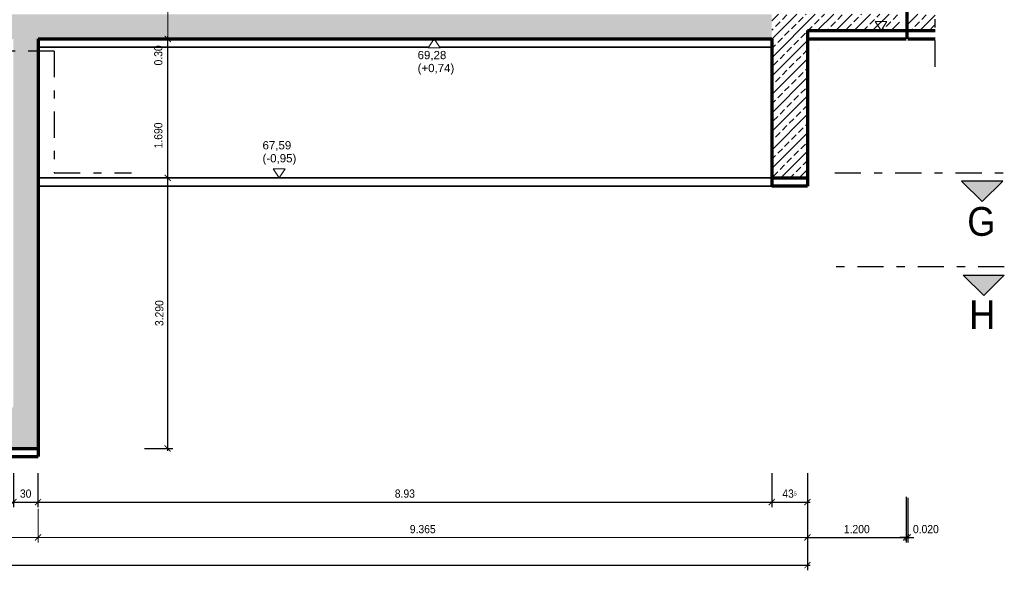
# Model space of a CAD drawing. Header units: metres. Extents: x -5 to 93, y -48 to 79.
# Tile 40 of 91: x 17.51 to 29.49, y 61.41 to 68.11. Entities that reach past the tile are written whole.
import ezdxf

# ---------------------------------------------------------------- set-up
doc = ezdxf.new("R2010")
doc.units = ezdxf.units.M
doc.header["$LTSCALE"] = 0.05
doc.header["$PDMODE"] = 35
doc.header["$PDSIZE"] = 0.1
doc.linetypes.add('STRICHPUNKT2', pattern=[12.7, 6.35, -3.175, 0, -3.175])
for name, color, linetype, lineweight in [('Bemassung_Bau', 7, 'Continuous', 18), ('Beschrifttung', 7, 'Continuous', 18), ('Beschriftung-Schnitte', 7, 'Continuous', 25), ('Sonstiges-Mitte', 3, 'STRICHPUNKT2', 25), ('Wand', 6, 'Continuous', 70), ('Wand-dünn', 2, 'Continuous', 35), ('Wand-Schraffur', 252, 'Continuous', 20)]:
    doc.layers.add(name, color=color, linetype=linetype, lineweight=lineweight)
doc.styles.add('Arial', font='arial.ttf', dxfattribs={"width": 0.9})
doc.styles.add('Romans', font='arial.ttf', dxfattribs={"width": 0.8})
doc.styles.get("Standard").update_dxf_attribs({"font": 'arial.ttf'})
doc.dimstyles.new('AEC Bemassung 1-50', dxfattribs={"dimtxt": 0.1, "dimasz": 0.075, "dimexe": 0.0625, "dimexo": 0, "dimgap": 0.05, "dimtad": 1, "dimdec": 3, "dimrnd": 0.005, "dimzin": 1, "dimdsep": 46, "dimtxsty": 'Arial', "dimblk": 'ARCHTICK', "dimcen": 0.125, "dimdle": 0.03125, "dimazin": 0, "dimtfac": 1, "dimtdec": 3, "dimtix": 1, "dimtmove": 2, "dimatfit": 2, "dimfxl": 1, "dimtolj": 1, "dimtzin": 0, "dimarcsym": 0})
pattern_1 = [(45, (-0.34923, 0), (-0.1122532, 0.1122532), []), (45, (-0.23698, 0), (-0.1122532, 0.1122532), [0.079375, -0.0396875])]

# ---------------------------------------------------------------- blocks, each defined once
blk = doc.blocks.new('_ArchTick')
at = {"color": 0, "linetype": 'ByBlock', "const_width": 0.15}
blk.add_lwpolyline([(-0.5, -0.5), (0.5, 0.5)], dxfattribs=at)
blk = doc.blocks.new('*D7')
at = {"layer": 'Bemassung_Bau', "linetype": 'Continuous', "lineweight": -2, "transparency": 16777216}
for p, q in [((-12.542, 0.35), (-12.542, -0.062)), ((-0.092, 0.35), (-0.092, -0.062)), ((-12.573, 0), (-0.061, 0))]:
    blk.add_line(p, q, dxfattribs=at)
at = {"layer": 'Defpoints', "color": 0, "linetype": 'Continuous', "transparency": 16777216}
for p in [(-12.542, 0.35), (-0.092, 0.35), (-0.092, 0)]:
    blk.add_point(p, dxfattribs=at)
at = {"layer": 'Bemassung_Bau', "linetype": 'Continuous', "lineweight": -2, "transparency": 16777216, "xscale": 0.075, "yscale": 0.075, "zscale": 0.075, "rotation": 180}
blk.add_blockref('_ArchTick', (-12.542, 0), dxfattribs=at)
at = {"layer": 'Bemassung_Bau', "linetype": 'Continuous', "lineweight": -2, "transparency": 16777216, "xscale": 0.075, "yscale": 0.075, "zscale": 0.075}
blk.add_blockref('_ArchTick', (-0.092, 0), dxfattribs=at)
at = {"layer": 'Bemassung_Bau', "linetype": 'Continuous', "lineweight": 18, "transparency": 16777216, "insert": (-6.317, 0.113), "char_height": 0.125, "attachment_point": 5, "style": 'Romans'}
blk.add_mtext('\\A1;\\A1;12.45', dxfattribs=at)
blk = doc.blocks.new('*D225')
at = {"layer": 'Bemassung_Bau', "color": 0, "lineweight": -2, "transparency": 16777216}
for p, q in [((19.025, 66.183), (19.37, 66.183)), ((19.308, 62.862), (19.308, 66.215)), ((19.025, 62.893), (19.37, 62.893))]:
    blk.add_line(p, q, dxfattribs=at)
at = {"layer": 'Defpoints', "color": 0, "transparency": 16777216}
for p in [(19.025, 66.183), (19.308, 66.183), (19.025, 62.893)]:
    blk.add_point(p, dxfattribs=at)
at = {"layer": 'Bemassung_Bau', "color": 0, "lineweight": -2, "transparency": 16777216, "xscale": 0.075, "yscale": 0.075, "zscale": 0.075}
for p, rotation in [((19.308, 66.183), 90), ((19.308, 62.893), 270)]:
    blk.add_blockref('_ArchTick', p, dxfattribs=dict(at, rotation=rotation))
at = {"layer": 'Bemassung_Bau', "color": 0, "transparency": 16777216, "insert": (19.206, 64.538), "char_height": 0.1, "attachment_point": 5, "rotation": 90, "style": 'Arial'}
blk.add_mtext('\\A1;3.290', dxfattribs=at)
blk = doc.blocks.new('*D226')
at = {"layer": 'Bemassung_Bau', "color": 0, "lineweight": -2, "transparency": 16777216}
for p, q in [((19.614, 67.873), (19.245, 67.873)), ((19.308, 66.152), (19.308, 67.905)), ((19.025, 66.183), (19.37, 66.183))]:
    blk.add_line(p, q, dxfattribs=at)
at = {"layer": 'Defpoints', "color": 0, "transparency": 16777216}
for p in [(19.308, 67.873), (19.614, 67.873), (19.025, 66.183)]:
    blk.add_point(p, dxfattribs=at)
at = {"layer": 'Bemassung_Bau', "color": 0, "lineweight": -2, "transparency": 16777216, "xscale": 0.075, "yscale": 0.075, "zscale": 0.075}
for p, rotation in [((19.308, 67.873), 90), ((19.308, 66.183), 270)]:
    blk.add_blockref('_ArchTick', p, dxfattribs=dict(at, rotation=rotation))
at = {"layer": 'Bemassung_Bau', "color": 0, "transparency": 16777216, "insert": (19.194, 66.699), "char_height": 0.1, "attachment_point": 5, "rotation": 90, "style": 'Arial'}
blk.add_mtext('\\A1;1.690', dxfattribs=at)
blk = doc.blocks.new('*D238')
at = {"layer": 'Bemassung_Bau', "color": 0, "linetype": 'Continuous', "lineweight": -2, "transparency": 16777216}
for p, q in [((27.094, 62.241), (27.094, 61.747)), ((28.294, 62.306), (28.294, 61.747)), ((27.063, 61.81), (28.326, 61.81))]:
    blk.add_line(p, q, dxfattribs=at)
at = {"layer": 'Defpoints', "color": 0, "linetype": 'Continuous', "transparency": 16777216}
for p in [(27.094, 62.241), (28.294, 62.306), (28.294, 61.81)]:
    blk.add_point(p, dxfattribs=at)
at = {"layer": 'Bemassung_Bau', "color": 0, "linetype": 'Continuous', "lineweight": -2, "transparency": 16777216, "xscale": 0.075, "yscale": 0.075, "zscale": 0.075, "rotation": 180}
blk.add_blockref('_ArchTick', (27.094, 61.81), dxfattribs=at)
at = {"layer": 'Bemassung_Bau', "color": 0, "linetype": 'Continuous', "lineweight": -2, "transparency": 16777216, "xscale": 0.075, "yscale": 0.075, "zscale": 0.075}
blk.add_blockref('_ArchTick', (28.294, 61.81), dxfattribs=at)
at = {"layer": 'Bemassung_Bau', "color": 0, "linetype": 'Continuous', "lineweight": 18, "transparency": 16777216, "insert": (27.694, 61.911), "char_height": 0.1, "attachment_point": 5, "style": 'Arial'}
blk.add_mtext('\\A1;1.200', dxfattribs=at)
blk = doc.blocks.new('*D239')
at = {"layer": 'Bemassung_Bau', "color": 0, "linetype": 'Continuous', "lineweight": -2, "transparency": 16777216}
for p, q in [((28.294, 62.306), (28.294, 61.747)), ((28.314, 62.294), (28.314, 61.747)), ((28.294, 61.81), (28.219, 61.81)), ((28.294, 61.81), (28.314, 61.81)), ((28.314, 61.81), (28.389, 61.81))]:
    blk.add_line(p, q, dxfattribs=at)
at = {"layer": 'Defpoints', "color": 0, "linetype": 'Continuous', "transparency": 16777216}
for p in [(28.294, 62.306), (28.314, 62.294), (28.314, 61.81)]:
    blk.add_point(p, dxfattribs=at)
at = {"layer": 'Bemassung_Bau', "color": 0, "linetype": 'Continuous', "lineweight": -2, "transparency": 16777216, "xscale": 0.075, "yscale": 0.075, "zscale": 0.075}
blk.add_blockref('_ArchTick', (28.294, 61.81), dxfattribs=at)
at = {"layer": 'Bemassung_Bau', "color": 0, "linetype": 'Continuous', "lineweight": -2, "transparency": 16777216, "xscale": 0.075, "yscale": 0.075, "zscale": 0.075, "rotation": 180}
blk.add_blockref('_ArchTick', (28.314, 61.81), dxfattribs=at)
at = {"layer": 'Bemassung_Bau', "color": 0, "linetype": 'Continuous', "lineweight": 18, "transparency": 16777216, "insert": (28.535, 61.911), "char_height": 0.1, "attachment_point": 5, "style": 'Arial'}
blk.add_mtext('\\A1;0.020', dxfattribs=at)
blk = doc.blocks.new('*D246')
at = {"layer": 'Bemassung_Bau', "linetype": 'Continuous', "lineweight": -2, "transparency": 16777216}
for p, q in [((17.429, 62.591), (17.429, 62.179)), ((17.729, 62.591), (17.729, 62.179)), ((17.398, 62.241), (17.761, 62.241))]:
    blk.add_line(p, q, dxfattribs=at)
at = {"layer": 'Defpoints', "color": 0, "linetype": 'Continuous', "transparency": 16777216}
for p in [(17.429, 62.591), (17.729, 62.591), (17.729, 62.241)]:
    blk.add_point(p, dxfattribs=at)
at = {"layer": 'Bemassung_Bau', "linetype": 'Continuous', "lineweight": -2, "transparency": 16777216, "xscale": 0.075, "yscale": 0.075, "zscale": 0.075, "rotation": 180}
blk.add_blockref('_ArchTick', (17.429, 62.241), dxfattribs=at)
at = {"layer": 'Bemassung_Bau', "linetype": 'Continuous', "lineweight": -2, "transparency": 16777216, "xscale": 0.075, "yscale": 0.075, "zscale": 0.075}
blk.add_blockref('_ArchTick', (17.729, 62.241), dxfattribs=at)
at = {"layer": 'Bemassung_Bau', "linetype": 'Continuous', "lineweight": 18, "transparency": 16777216, "insert": (17.579, 62.343), "char_height": 0.1, "attachment_point": 5, "style": 'Arial'}
blk.add_mtext('\\A1;\\A1;30', dxfattribs=at)
blk = doc.blocks.new('*D247')
at = {"layer": 'Bemassung_Bau', "linetype": 'Continuous', "lineweight": -2, "transparency": 16777216}
for p, q in [((17.729, 62.591), (17.729, 62.179)), ((26.659, 62.591), (26.659, 62.179)), ((17.698, 62.241), (26.691, 62.241))]:
    blk.add_line(p, q, dxfattribs=at)
at = {"layer": 'Defpoints', "color": 0, "linetype": 'Continuous', "transparency": 16777216}
for p in [(17.729, 62.591), (26.659, 62.591), (26.659, 62.241)]:
    blk.add_point(p, dxfattribs=at)
at = {"layer": 'Bemassung_Bau', "linetype": 'Continuous', "lineweight": -2, "transparency": 16777216, "xscale": 0.075, "yscale": 0.075, "zscale": 0.075, "rotation": 180}
blk.add_blockref('_ArchTick', (17.729, 62.241), dxfattribs=at)
at = {"layer": 'Bemassung_Bau', "linetype": 'Continuous', "lineweight": -2, "transparency": 16777216, "xscale": 0.075, "yscale": 0.075, "zscale": 0.075}
blk.add_blockref('_ArchTick', (26.659, 62.241), dxfattribs=at)
at = {"layer": 'Bemassung_Bau', "linetype": 'Continuous', "lineweight": 18, "transparency": 16777216, "insert": (22.194, 62.343), "char_height": 0.1, "attachment_point": 5, "style": 'Arial'}
blk.add_mtext('\\A1;8.93', dxfattribs=at)
blk = doc.blocks.new('*D248')
at = {"layer": 'Bemassung_Bau', "linetype": 'Continuous', "lineweight": -2, "transparency": 16777216}
for p, q in [((26.659, 62.591), (26.659, 62.179)), ((27.094, 62.591), (27.094, 62.179)), ((26.628, 62.241), (27.126, 62.241))]:
    blk.add_line(p, q, dxfattribs=at)
at = {"layer": 'Defpoints', "color": 0, "linetype": 'Continuous', "transparency": 16777216}
for p in [(26.659, 62.591), (27.094, 62.591), (27.094, 62.241)]:
    blk.add_point(p, dxfattribs=at)
at = {"layer": 'Bemassung_Bau', "linetype": 'Continuous', "lineweight": -2, "transparency": 16777216, "xscale": 0.075, "yscale": 0.075, "zscale": 0.075, "rotation": 180}
blk.add_blockref('_ArchTick', (26.659, 62.241), dxfattribs=at)
at = {"layer": 'Bemassung_Bau', "linetype": 'Continuous', "lineweight": -2, "transparency": 16777216, "xscale": 0.075, "yscale": 0.075, "zscale": 0.075}
blk.add_blockref('_ArchTick', (27.094, 62.241), dxfattribs=at)
at = {"layer": 'Bemassung_Bau', "linetype": 'Continuous', "lineweight": 18, "transparency": 16777216, "insert": (26.877, 62.343), "char_height": 0.1, "attachment_point": 5, "style": 'Arial'}
blk.add_mtext('\\A1;\\A1;43\\Q;{\\A1;{\\H0.500000x;\\S5;}}', dxfattribs=at)
blk = doc.blocks.new('*D254')
at = {"layer": 'Bemassung_Bau', "color": 0, "lineweight": -2, "transparency": 16777216}
for p, q in [((5.279, 61.81), (5.279, 61.411)), ((27.094, 61.81), (27.094, 61.411)), ((5.248, 61.473), (27.126, 61.473))]:
    blk.add_line(p, q, dxfattribs=at)
at = {"layer": 'Defpoints', "color": 0, "transparency": 16777216}
for p in [(5.279, 61.81), (27.094, 61.81), (27.094, 61.473)]:
    blk.add_point(p, dxfattribs=at)
at = {"layer": 'Bemassung_Bau', "color": 0, "lineweight": -2, "transparency": 16777216, "xscale": 0.075, "yscale": 0.075, "zscale": 0.075, "rotation": 180}
blk.add_blockref('_ArchTick', (5.279, 61.473), dxfattribs=at)
at = {"layer": 'Bemassung_Bau', "color": 0, "lineweight": -2, "transparency": 16777216, "xscale": 0.075, "yscale": 0.075, "zscale": 0.075}
blk.add_blockref('_ArchTick', (27.094, 61.473), dxfattribs=at)
at = {"layer": 'Bemassung_Bau', "color": 0, "transparency": 16777216, "insert": (16.187, 61.574), "char_height": 0.1, "attachment_point": 5, "style": 'Arial'}
blk.add_mtext('\\A1;21.815', dxfattribs=at)
blk = doc.blocks.new('*U6')
at = {"layer": 'Bemassung_Bau', "color": 7, "linetype": 'Continuous', "lineweight": 18}
dim = blk.add_linear_dim(base=(-0.092, 0), p1=(-12.542, 0.35), p2=(-0.092, 0.35), text='\\A1;12.45', dimstyle='AEC Bemassung 1-50', override={"dimclrd": 256, "dimclre": 256, "dimclrt": 256}, dxfattribs=at)
dim.commit()
dim.dimension.update_dxf_attribs({"geometry": '*D7', "text_midpoint": (-6.317, 0.1125)})

msp = doc.modelspace()

# ---------------------------------------------------------------- hatches: boundary and pattern name
at = {"layer": 'Beschriftung-Schnitte'}
for points in [[(29.4699, 66.1438), (29.2199, 65.8938), (28.9699, 66.1438)], [(28.9896, 65.0017), (29.2396, 64.7517), (29.4896, 65.0017)]]:
    msp.add_hatch(color=256, dxfattribs=at).paths.add_polyline_path(points)
at = {"layer": 'Wand-Schraffur'}
h = msp.add_hatch(dxfattribs=at)
h.set_pattern_fill('ANSI33', color=256, scale=0.025, style=0)
h.set_pattern_definition(pattern_1)
h.paths.add_polyline_path([(17.4294, 67.8733), (17.4294, 63.3933), (14.9294, 63.3933), (14.9294, 63.4433), (14.9294, 67.8733)], flags=17)
h.paths.add_polyline_path([(14.6294, 67.8733), (14.6294, 63.3933), (12.1294, 63.3933), (12.1294, 67.8733)], flags=17)
h.paths.add_polyline_path([(7.2794, 68.1733), (5.5794, 68.1733), (5.5794, 70.0833), (7.2794, 70.0833)], flags=17)
h.paths.add_polyline_path([(6.6047, 68.2828), (6.5326, 68.1733), (6.4606, 68.2828)], flags=16)
h.paths.add_polyline_path([(9.8044, 68.1733), (9.2544, 68.1733), (9.2544, 67.8733), (9.8044, 67.8733)], flags=17)
h.paths.add_polyline_path([(16.8566, 67.5847), (17.2149, 67.5847), (17.2149, 67.3972), (16.8566, 67.3972)], flags=24)
h.paths.add_polyline_path([(15.9971, 67.5847), (16.243, 67.5847), (16.243, 67.3972), (15.9971, 67.3972)], flags=24)
h.paths.add_polyline_path([(14.6037, 67.5847), (14.962, 67.5847), (14.962, 67.3972), (14.6037, 67.3972)], flags=24)
h.paths.add_polyline_path([(12.7152, 67.5847), (13.0318, 67.5847), (13.0318, 67.3972), (12.7152, 67.3972)], flags=24)
h.paths.add_polyline_path([(6.293, 68.2724), (6.722, 68.2724), (6.722, 68.4977), (6.293, 68.4977)], flags=24)
h.paths.add_polyline_path([(5.2794, 64.3533), (5.5794, 64.3533), (5.5794, 67.8733), (8.5794, 67.8733), (8.5794, 67.6233), (8.9794, 67.6233), (8.9794, 67.8733), (9.1044, 67.8733), (9.1044, 68.1733), (7.5794, 68.1733), (7.5794, 70.2833), (5.2794, 70.2833), (5.2794, 66.9833), (5.1444, 66.9833), (5.1444, 66.7833), (5.2794, 66.7833)])
h.paths.add_polyline_path([(5.5794, 64.2333), (5.2794, 64.2333), (5.2794, 62.8933), (17.7294, 62.8933), (17.7294, 67.8733), (26.6594, 67.8733), (26.6594, 68.1733), (9.9544, 68.1733), (9.9544, 67.8733), (11.8294, 67.8733), (11.8294, 63.3933), (5.5794, 63.3933)])
h = msp.add_hatch(dxfattribs=at)
h.set_pattern_fill('ANSI33', color=256, scale=0.025, style=0)
h.set_pattern_definition(pattern_1)
h.paths.add_polyline_path([(26.754, 67.5847), (26.9998, 67.5847), (26.9998, 67.3972), (26.754, 67.3972)], flags=24)
h.paths.add_polyline_path([(28.2144, 67.9733), (28.2144, 68.1733), (26.6594, 68.1733), (26.6594, 66.1833), (27.0944, 66.1833), (27.0944, 67.9733)])
h = msp.add_hatch(dxfattribs=at)
h.set_pattern_fill('ANSI33', color=256, scale=0.025, style=0)
h.paths.add_polyline_path([(28.6488, 68.1733), (28.3144, 68.1733), (28.3144, 67.9733), (28.6488, 67.9733)])

# ---------------------------------------------------------------- linework, layer by layer
at = {"layer": 'Bemassung_Bau'}
for p, q in [((19.3076, 67.8421), (19.3076, 68.2046)), ((19.6142, 67.8733), (19.2451, 67.8733))]:
    msp.add_line(p, q, dxfattribs=at)
at = {"layer": 'Bemassung_Bau', "color": 7, "linetype": 'Continuous', "lineweight": 18}
for p, q in [((27.0944, 62.2414), (27.0944, 61.7472)), ((17.7294, 61.8097), (17.7294, 61.8722))]:
    msp.add_line(p, q, dxfattribs=at)
at = {"layer": 'Bemassung_Bau', "linetype": 'Continuous', "lineweight": 18}
msp.add_line((17.6981, 61.8097), (27.1256, 61.8097), dxfattribs=at)
at = {"layer": 'Beschrifttung'}
for points in [[(27.9893, 67.9733), (27.9173, 68.0828), (28.0614, 68.0828), (27.9893, 67.9733)], [(22.5514, 67.8733), (22.4794, 67.7639), (22.6234, 67.7639), (22.5514, 67.8733)], [(20.6638, 66.1833), (20.5918, 66.2928), (20.7358, 66.2928), (20.6638, 66.1833)]]:
    msp.add_lwpolyline(points, dxfattribs=at)
at = {"layer": 'Beschriftung-Schnitte', "color": 6, "linetype": 'STRICHPUNKT2'}
for p, q in [((17.9268, 67.7238), (16.6188, 67.7238)), ((17.9268, 67.7238), (17.9268, 66.2438)), ((17.9268, 66.2438), (18.8665, 66.2438)), ((27.4275, 66.2438), (29.4896, 66.2438)), ((29.4896, 65.1017), (27.4393, 65.1017))]:
    msp.add_line(p, q, dxfattribs=at)
at = {"layer": 'Beschriftung-Schnitte'}
for points in [[(29.4699, 66.1438), (28.9699, 66.1438), (29.2199, 65.8938)], [(28.9896, 65.0017), (29.4896, 65.0017), (29.2396, 64.7517)]]:
    msp.add_lwpolyline(points, close=True, dxfattribs=at)
at = {"layer": 'Sonstiges-Mitte'}
msp.add_line((28.6488, 67.5354), (28.6488, 70.0506), dxfattribs=at)
at = {"layer": 'Wand'}
for p, q in [((27.0944, 67.9733), (27.0944, 66.0833)), ((27.0944, 67.9733), (28.2944, 67.9733)), ((28.3144, 67.9733), (28.6488, 67.9733)), ((17.7294, 67.8733), (17.7294, 62.7933)), ((17.7294, 67.8733), (26.6594, 67.8733)), ((26.6594, 67.8733), (26.6594, 66.0833)), ((27.0944, 67.8733), (28.2944, 67.8733)), ((28.3144, 67.8733), (28.6488, 67.8733)), ((27.2294, 67.7383), (27.2294, 67.7383)), ((26.6594, 66.1833), (27.0944, 66.1833)), ((27.0944, 66.0833), (26.6594, 66.0833)), ((5.2794, 62.8933), (17.7294, 62.8933)), ((5.2794, 62.7933), (17.7294, 62.7933))]:
    msp.add_line(p, q, dxfattribs=at)
at = {"layer": 'Wand-dünn', "ltscale": 0.5}
for p, q in [((28.2944, 69.9233), (28.2944, 67.8733)), ((28.3144, 69.9233), (28.3144, 67.8733))]:
    msp.add_line(p, q, dxfattribs=at)
at = {"layer": 'Wand-dünn'}
for p, q in [((17.7294, 67.7733), (22.4856, 67.7733)), ((22.6172, 67.7733), (26.6594, 67.7733)), ((17.7294, 66.1833), (26.6594, 66.1833)), ((26.6594, 66.0833), (17.7294, 66.0833))]:
    msp.add_line(p, q, dxfattribs=at)

# ---------------------------------------------------------------- block references
at = {"layer": 'Bemassung_Bau', "xscale": 0.075, "yscale": 0.075, "zscale": 0.075, "rotation": 270}
msp.add_blockref('_ArchTick', (19.3076, 67.8733), dxfattribs=at)
at = {"layer": 'Bemassung_Bau', "color": 7, "linetype": 'Continuous', "lineweight": 18}
msp.add_blockref('*U6', (17.8214, 61.8097), dxfattribs=at)
at = {"layer": 'Bemassung_Bau', "color": 7, "linetype": 'Continuous', "lineweight": 18, "xscale": 0.075, "yscale": 0.075, "zscale": 0.075, "rotation": 180}
msp.add_blockref('_ArchTick', (17.7294, 61.8097), dxfattribs=at)
at = {"layer": 'Bemassung_Bau', "color": 7, "linetype": 'Continuous', "lineweight": 18, "xscale": 0.075, "yscale": 0.075, "zscale": 0.075}
msp.add_blockref('_ArchTick', (27.0944, 61.8097), dxfattribs=at)

# ---------------------------------------------------------------- texts
at = {"layer": 'Bemassung_Bau', "insert": (19.1937, 67.6724), "char_height": 0.1, "attachment_point": 5, "rotation": 90, "style": 'Arial'}
msp.add_mtext('\\A1;0.30', dxfattribs=at)
at = {"layer": 'Bemassung_Bau', "linetype": 'Continuous', "lineweight": 18, "insert": (22.4119, 61.9108), "char_height": 0.1, "attachment_point": 5, "style": 'Arial'}
msp.add_mtext('\\A1;9.365', dxfattribs=at)
at = {"layer": 'Beschrifttung'}
for s, p in [('69,28', (22.3493, 67.6266)), ('(+0,74)', (22.3493, 67.4692)), ('67,59', (20.4617, 66.5295)), ('(-0,95)', (20.4617, 66.3721))]:
    msp.add_text(s, height=0.1, dxfattribs=at).set_placement(p)
at = {"layer": 'Beschriftung-Schnitte', "color": 6, "style": 'Arial', "width": 0.9}
for s, p in [('G', (29.0387, 65.4784)), ('H', (29.062, 64.3454))]:
    msp.add_text(s, height=0.35, dxfattribs=at).set_placement(p)

# ---------------------------------------------------------------- dimensions: what is measured, and where the dimension line sits
at = {"layer": 'Bemassung_Bau'}
dim = msp.add_linear_dim(base=(19.3076, 67.8733), p1=(19.0246, 66.1833), p2=(19.6142, 67.8733), angle=90, dimstyle='AEC Bemassung 1-50', dxfattribs=at)
dim.commit()
dim.dimension.update_dxf_attribs({"geometry": '*D226', "text_midpoint": (19.1938, 66.6987), "dimtype": 160})
dim = msp.add_linear_dim(base=(19.3076, 66.1833), p1=(19.0246, 62.8933), p2=(19.0246, 66.1833), angle=90, dimstyle='AEC Bemassung 1-50', dxfattribs=at)
dim.commit()
dim.dimension.update_dxf_attribs({"geometry": '*D225', "text_midpoint": (19.2065, 64.5383)})
at = {"layer": 'Bemassung_Bau', "color": 7, "linetype": 'Continuous', "lineweight": 18}
for base, p1, p2, text, picture, middle in [((17.7294, 62.2414), (17.4294, 62.5914), (17.7294, 62.5914), '\\A1;30', '*D246', (17.5794, 62.3425)), ((27.0944, 62.2414), (26.6594, 62.5914), (27.0944, 62.5914), '\\A1;43\\Q;{\\A1;{\\H0.500000x;\\S5;}}', '*D248', (26.8769, 62.3425))]:
    dim = msp.add_linear_dim(base=base, p1=p1, p2=p2, text=text, dimstyle='AEC Bemassung 1-50', override={"dimclrd": 256, "dimclre": 256, "dimclrt": 256}, dxfattribs=at)
    dim.commit()
    dim.dimension.update_dxf_attribs({"geometry": picture, "text_midpoint": middle})
at = {"layer": 'Bemassung_Bau', "linetype": 'Continuous', "lineweight": 18}
dim = msp.add_linear_dim(base=(26.6594, 62.2414), p1=(17.7294, 62.5914), p2=(26.6594, 62.5914), text='8.93', dimstyle='AEC Bemassung 1-50', override={"dimclrd": 256, "dimclre": 256, "dimclrt": 256}, dxfattribs=at)
dim.commit()
dim.dimension.update_dxf_attribs({"geometry": '*D247', "text_midpoint": (22.1944, 62.3425)})
at = {"layer": 'Bemassung_Bau', "color": 7, "linetype": 'Continuous', "lineweight": 18}
dim = msp.add_linear_dim(base=(28.2944, 61.8097), p1=(27.0944, 62.2414), p2=(28.2944, 62.3064), dimstyle='AEC Bemassung 1-50', dxfattribs=at)
dim.commit()
dim.dimension.update_dxf_attribs({"geometry": '*D238', "text_midpoint": (27.6944, 61.9108)})
dim = msp.add_linear_dim(base=(28.3144, 61.8097), p1=(28.2944, 62.3064), p2=(28.3144, 62.2938), dimstyle='AEC Bemassung 1-50', dxfattribs=at)
dim.commit()
dim.dimension.update_dxf_attribs({"geometry": '*D239', "text_midpoint": (28.5354, 61.9108), "dimtype": 160})
at = {"layer": 'Bemassung_Bau'}
dim = msp.add_linear_dim(base=(27.0944, 61.4734), p1=(5.2794, 61.8097), p2=(27.0944, 61.8097), dimstyle='AEC Bemassung 1-50', dxfattribs=at)
dim.commit()
dim.dimension.update_dxf_attribs({"geometry": '*D254', "text_midpoint": (16.1869, 61.5744)})

doc.saveas('drawing.dxf')
